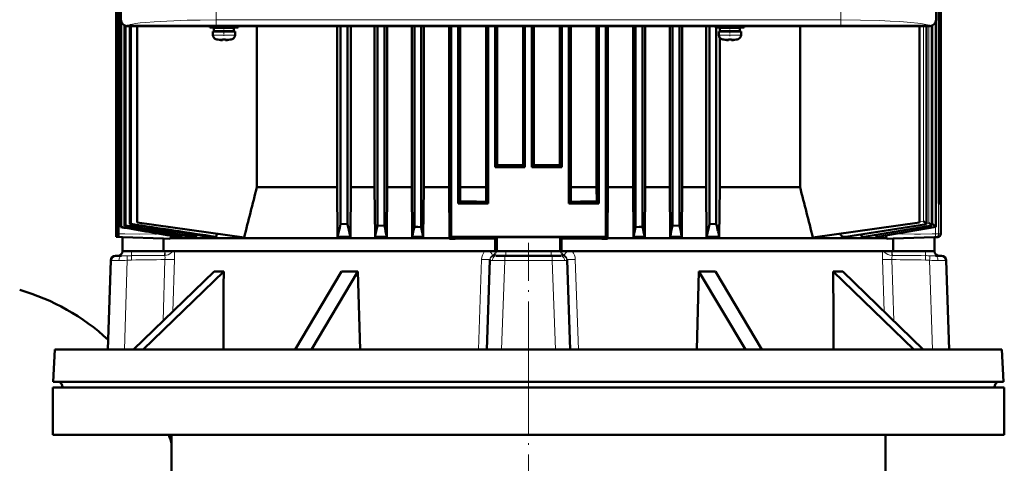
# Model space of a CAD drawing. Extents: x -2073 to 2460, y -1789 to 708.
# Tile 67 of 93: x -14 to 297, y 304 to 444. Entities that reach past the tile are written whole.
import ezdxf

# ---------------------------------------------------------------- set-up
doc = ezdxf.new("R2010")
doc.units = 0
doc.linetypes.add('DASHDOT', pattern=[18.5, 12, -3, 0.5, -3])

msp = doc.modelspace()

# ---------------------------------------------------------------- linework, layer by layer
at = {"color": 7, "lineweight": 50}
for p, q in [((17.17, 385.89), (17.17, 617.24)), ((17.3, 376.39), (17.3, 617.23)), ((275.95, 617.24), (275.95, 385.89)), ((18, 378.49), (18, 496.89)), ((16.76, 495.39), (16.76, 385.89)), ((276.36, 495.39), (276.36, 385.89)), ((16.69, 489.59), (16.69, 397.39)), ((276.42, 489.59), (276.42, 397.39)), ((16.56, 484.13), (16.56, 397.39)), ((16.56, 484.09), (16.56, 375.39)), ((276.56, 484.13), (276.56, 397.39)), ((276.56, 484.09), (276.56, 376.35)), ((18.07, 443.89), (18.07, 451.69)), ((275.07, 451.69), (275.07, 443.89)), ((18.2, 378.56), (18.2, 443.17)), ((19.21, 378.89), (19.21, 442.08)), ((19.49, 378.98), (19.49, 441.97)), ((32.86, 441.89), (20.07, 441.89)), ((273.04, 441.92), (20.09, 441.92)), ((20.87, 379.39), (20.87, 441.89)), ((21.24, 441.89), (21.24, 379.49)), ((23.23, 379.89), (23.23, 441.89)), ((32.87, 441.92), (32.86, 441.89)), ((37.27, 441.89), (32.86, 441.89)), ((37.27, 441.89), (37.26, 441.92)), ((149.86, 441.89), (37.27, 441.89)), ((46.07, 441.89), (46.07, 441.46)), ((50.57, 441.46), (46.07, 441.46)), ((50.57, 441.36), (47.42, 441.36)), ((47.42, 441.36), (47.42, 440.26)), ((48.57, 441.36), (48.57, 441.46)), ((50.57, 441.46), (55.07, 441.46)), ((50.57, 441.36), (53.72, 441.36)), ((52.57, 441.36), (52.57, 441.46)), ((53.72, 441.36), (53.72, 440.26)), ((55.07, 441.46), (55.07, 441.89)), ((60.96, 391.08), (60.96, 441.89)), ((86.27, 441.89), (86.27, 391.08)), ((87.33, 441.89), (87.33, 379.49)), ((89.53, 441.89), (89.53, 379.39)), ((90.52, 441.89), (90.52, 391.08)), ((98.06, 441.89), (98.06, 391.08)), ((98.96, 441.89), (98.96, 378.98)), ((101.16, 441.89), (101.16, 378.89)), ((102, 441.89), (102, 391.08)), ((109.81, 441.89), (109.81, 391.08)), ((110.58, 441.89), (110.58, 378.56)), ((112.78, 441.89), (112.78, 378.49)), ((113.52, 441.89), (113.52, 391.08)), ((121.52, 441.89), (121.52, 391.08)), ((122.21, 441.89), (122.21, 375.39)), ((124.41, 441.89), (124.41, 385.89)), ((125.07, 441.89), (125.07, 391.08)), ((133.2, 441.89), (133.2, 391.08)), ((133.83, 441.89), (133.83, 385.89)), ((136.03, 441.89), (136.03, 397.39)), ((136.65, 441.89), (136.65, 398.01)), ((144.84, 398), (144.84, 441.89)), ((145.46, 441.89), (145.46, 397.39)), ((147.66, 441.89), (147.66, 397.39)), ((148.27, 398), (148.27, 441.89)), ((149.87, 441.92), (149.86, 441.89)), ((154.27, 441.89), (149.86, 441.89)), ((154.27, 441.89), (154.26, 441.92)), ((262.86, 441.89), (154.27, 441.89)), ((156.46, 441.89), (156.46, 398.01)), ((157.08, 441.89), (157.08, 397.39)), ((159.28, 441.89), (159.28, 385.89)), ((159.91, 441.89), (159.91, 391.08)), ((168.04, 441.89), (168.04, 391.08)), ((168.71, 441.89), (168.71, 385.89)), ((170.91, 441.89), (170.91, 375.39)), ((171.59, 441.89), (171.59, 391.08)), ((179.6, 441.89), (179.6, 391.08)), ((180.33, 441.89), (180.33, 378.49)), ((182.53, 441.89), (182.53, 378.56)), ((183.3, 441.89), (183.3, 391.08)), ((191.12, 441.89), (191.12, 391.08)), ((191.96, 441.89), (191.96, 378.89)), ((194.16, 441.89), (194.16, 378.98)), ((195.05, 441.89), (195.05, 391.08)), ((202.6, 441.89), (202.6, 391.08)), ((203.58, 441.89), (203.58, 379.39)), ((205.57, 441.46), (205.57, 441.89)), ((205.57, 441.46), (210.07, 441.46)), ((205.78, 441.46), (205.78, 379.49)), ((206.84, 441.46), (206.84, 440.16)), ((210.07, 441.36), (206.92, 441.36)), ((206.92, 440.26), (206.92, 441.36)), ((208.07, 441.46), (208.07, 441.36)), ((214.57, 441.46), (210.07, 441.46)), ((213.22, 441.36), (210.07, 441.36)), ((212.07, 441.46), (212.07, 441.36)), ((213.22, 440.26), (213.22, 441.36)), ((214.57, 441.89), (214.57, 441.46)), ((232.16, 391.08), (232.16, 441.89)), ((262.87, 441.92), (262.86, 441.89)), ((267.27, 441.89), (262.86, 441.89)), ((267.27, 441.89), (267.26, 441.92)), ((273.07, 441.89), (267.27, 441.89)), ((269.82, 379.89), (269.82, 441.89)), ((272.07, 379.44), (272.07, 441.89)), ((273.77, 378.93), (273.77, 442.02)), ((275.03, 378.52), (275.03, 443.5)), ((47.07, 440.16), (47.07, 439.03)), ((47.07, 440.16), (50.57, 440.16)), ((50.57, 440.26), (47.42, 440.26)), ((48.57, 440.16), (48.57, 440.26)), ((50.57, 440.26), (53.72, 440.26)), ((54.07, 440.16), (50.57, 440.16)), ((52.57, 440.16), (52.57, 440.26)), ((54.07, 439.03), (54.07, 440.16)), ((206.57, 440.16), (210.07, 440.16)), ((206.57, 439.03), (206.57, 440.16)), ((206.84, 438.24), (206.84, 391.08)), ((206.92, 440.26), (210.07, 440.26)), ((208.07, 440.26), (208.07, 440.16)), ((213.22, 440.26), (210.07, 440.26)), ((210.07, 440.16), (213.57, 440.16)), ((212.07, 440.26), (212.07, 440.16)), ((213.57, 440.16), (213.57, 439.03)), ((48.65, 437.63), (48.64, 437.62)), ((50.07, 437.48), (50.07, 437.63)), ((51.07, 437.48), (51.07, 437.63)), ((52.5, 437.62), (52.49, 437.63)), ((208.14, 437.62), (208.15, 437.63)), ((209.57, 437.48), (209.57, 437.63)), ((210.57, 437.48), (210.57, 437.63)), ((211.99, 437.63), (212, 437.62)), ((16.56, 397.39), (16.69, 397.39)), ((16.69, 397.39), (16.56, 397.39)), ((16.56, 397.39), (16.69, 397.39)), ((16.56, 397.39), (16.69, 397.39)), ((136.03, 397.39), (136.65, 398.01)), ((145.46, 397.39), (136.03, 397.39)), ((144.84, 398), (145.46, 397.39)), ((148.27, 398), (147.66, 397.39)), ((157.08, 397.39), (147.66, 397.39)), ((157.08, 397.39), (156.46, 398.01)), ((276.42, 397.39), (276.56, 397.39)), ((276.56, 397.39), (276.42, 397.39)), ((276.42, 397.39), (276.56, 397.39)), ((276.42, 397.39), (276.56, 397.39)), ((60.96, 391.08), (86.27, 391.08)), ((86.27, 391.08), (86.4, 375.4)), ((90.52, 391.08), (90.4, 375.4)), ((90.52, 391.08), (98.06, 391.08)), ((98.06, 391.08), (98.18, 375.4)), ((102, 391.08), (101.89, 375.4)), ((102, 391.08), (109.81, 391.08)), ((109.81, 391.08), (109.92, 375.4)), ((113.52, 391.08), (113.41, 375.4)), ((113.52, 391.08), (121.52, 391.08)), ((121.63, 375.03), (121.52, 391.08)), ((125.07, 391.08), (125.04, 386.52)), ((125.07, 391.08), (133.2, 391.08)), ((133.2, 391.08), (133.23, 386.49)), ((159.91, 391.08), (159.88, 386.49)), ((159.91, 391.08), (168.04, 391.08)), ((168.04, 391.08), (168.07, 386.52)), ((171.48, 375.03), (171.59, 391.08)), ((171.59, 391.08), (179.6, 391.08)), ((179.6, 391.08), (179.7, 375.4)), ((183.3, 391.08), (183.19, 375.4)), ((183.3, 391.08), (191.12, 391.08)), ((191.12, 391.08), (191.23, 375.4)), ((195.05, 391.08), (194.93, 375.4)), ((195.05, 391.08), (202.6, 391.08)), ((202.6, 391.08), (202.71, 375.4)), ((206.84, 391.08), (206.72, 375.4)), ((206.84, 391.08), (232.16, 391.08)), ((16.76, 385.89), (17.17, 385.9)), ((17.17, 385.89), (16.76, 385.89)), ((124.41, 385.89), (125.04, 386.52)), ((124.41, 385.89), (133.83, 385.89)), ((133.83, 385.89), (133.23, 386.49)), ((159.28, 385.89), (159.88, 386.49)), ((168.71, 385.89), (159.28, 385.89)), ((168.71, 385.89), (168.07, 386.52)), ((275.95, 385.9), (276.36, 385.89)), ((275.95, 385.89), (276.36, 385.89)), ((19.49, 378.98), (19.21, 378.89)), ((21.24, 379.49), (20.87, 379.39)), ((56.91, 375.15), (23.23, 379.89)), ((87.33, 379.49), (89.53, 379.39)), ((101.16, 378.89), (98.96, 378.98)), ((194.16, 378.98), (191.96, 378.89)), ((205.78, 379.49), (203.58, 379.39)), ((236.21, 375.16), (269.82, 379.89)), ((246.56, 375.41), (272.07, 379.44)), ((252.35, 375.41), (273.77, 378.93)), ((272.06, 379.44), (272.03, 379.45)), ((272.03, 379.45), (272.03, 379.45)), ((272.06, 379.44), (272.07, 379.44)), ((272.07, 379.44), (272.07, 379.44)), ((273.74, 378.94), (273.73, 378.95)), ((273.75, 378.94), (273.74, 378.94)), ((273.76, 378.93), (273.75, 378.94)), ((273.76, 378.93), (273.77, 378.93)), ((273.77, 378.93), (273.77, 378.93)), ((18.1, 378.52), (18, 378.49)), ((18.2, 378.56), (18.1, 378.52)), ((37.11, 375.4), (37.21, 375.89)), ((41.77, 375.4), (41.9, 376.01)), ((48.28, 376.37), (48.07, 375.4)), ((90.33, 375.73), (90.4, 375.4)), ((110.58, 378.56), (111.68, 378.52)), ((111.68, 378.52), (112.78, 378.49)), ((113.41, 375.4), (112.78, 378.49)), ((179.7, 375.4), (180.33, 378.49)), ((181.43, 378.52), (180.33, 378.49)), ((182.53, 378.56), (181.43, 378.52)), ((202.79, 375.73), (202.71, 375.4)), ((256.66, 375.4), (275.03, 378.52)), ((275.01, 378.53), (275, 378.53)), ((275.02, 378.52), (275.01, 378.53)), ((275.01, 378.53), (275.01, 378.53)), ((275.02, 378.52), (275.03, 378.52)), ((275.02, 378.52), (275.02, 378.52)), ((17.24, 375.39), (16.56, 375.39)), ((16.56, 375.39), (18.56, 375.32)), ((31.55, 374.87), (18.56, 375.32)), ((18.56, 375.32), (18.56, 370.89)), ((31.55, 374.87), (33.48, 374.82)), ((31.55, 370.89), (31.55, 374.87)), ((33.64, 375.03), (53.13, 375.03)), ((36.01, 375.4), (37.11, 375.4)), ((40.14, 375.4), (41.77, 375.4)), ((45.73, 375.4), (48.07, 375.4)), ((53.13, 375.03), (121.63, 375.03)), ((86.4, 375.4), (90.4, 375.4)), ((98.18, 375.4), (101.89, 375.4)), ((109.92, 375.4), (113.41, 375.4)), ((121.63, 374.81), (122.21, 375.39)), ((121.63, 374.81), (121.63, 375.03)), ((170.91, 375.39), (122.21, 375.39)), ((136.1, 374.87), (136.56, 375.32)), ((136.1, 374.87), (136.1, 370.89)), ((136.56, 375.32), (136.56, 370.89)), ((157.01, 374.87), (156.56, 375.32)), ((156.56, 375.32), (156.56, 370.89)), ((157.01, 370.89), (157.01, 374.87)), ((171.48, 374.81), (170.91, 375.39)), ((171.48, 375.03), (259.47, 375.03)), ((171.48, 374.81), (171.48, 375.03)), ((179.7, 375.4), (183.19, 375.4)), ((191.23, 375.4), (194.93, 375.4)), ((202.71, 375.4), (206.72, 375.4)), ((245.87, 375.4), (246.48, 375.4)), ((251.97, 375.4), (252.3, 375.4)), ((252.3, 375.4), (252.35, 375.41)), ((256.46, 375.4), (256.63, 375.4)), ((256.63, 375.4), (256.66, 375.4)), ((261.56, 374.87), (259.63, 374.82)), ((274.56, 375.32), (261.56, 374.87)), ((261.56, 370.89), (261.56, 374.87)), ((275.59, 375.35), (274.56, 375.32)), ((274.56, 375.32), (274.56, 370.89)), ((16.59, 369.39), (16.38, 369.39)), ((18.25, 369.39), (16.59, 369.39)), ((31.55, 370.89), (18.56, 370.89)), ((18.56, 370.89), (18.56, 370.84)), ((31.55, 370.89), (136.1, 370.89)), ((136.1, 370.89), (136.56, 370.89)), ((136.4, 369.39), (139.18, 369.39)), ((136.56, 370.89), (139.45, 370.89)), ((153.93, 369.39), (139.18, 369.39)), ((139.45, 370.89), (153.66, 370.89)), ((153.66, 370.89), (156.56, 370.89)), ((156.71, 369.39), (153.93, 369.39)), ((157.01, 370.89), (156.56, 370.89)), ((157.01, 370.89), (261.56, 370.89)), ((274.56, 370.89), (261.56, 370.89)), ((274.56, 370.89), (274.56, 370.84)), ((274.87, 369.39), (276.52, 369.39)), ((276.73, 369.39), (276.52, 369.39)), ((14.88, 367.94), (13.9, 339.89)), ((133.4, 339.89), (134.39, 368.01)), ((134.39, 368.09), (134.39, 368.24)), ((134.39, 368.09), (134.39, 368.01)), ((158.72, 368.09), (158.72, 368.24)), ((158.72, 368.09), (158.73, 368.01)), ((159.71, 339.89), (158.73, 368.01)), ((278.23, 367.94), (279.21, 339.89)), ((47.47, 364.49), (22.08, 339.89)), ((50.47, 364.49), (25.08, 339.89)), ((72.96, 339.89), (87.62, 364.49)), ((92.81, 364.49), (78.15, 339.89)), ((92.81, 364.49), (92.51, 364.48)), ((92.81, 364.49), (93.49, 339.89)), ((200.3, 364.49), (199.62, 339.89)), ((200.3, 364.49), (214.96, 339.89)), ((205.5, 364.49), (220.15, 339.89)), ((242.64, 364.49), (268.03, 339.89)), ((245.64, 364.49), (271.03, 339.89)), ((-2.71, 339.89), (-3.24, 329.67)), ((-2.71, 339.89), (74.99, 339.89)), ((74.99, 339.89), (295.82, 339.89)), ((295.82, 339.89), (296.36, 329.67)), ((-3.24, 329.67), (74.74, 329.67)), ((74.74, 329.67), (84.89, 329.67)), ((84.89, 329.67), (296.36, 329.67)), ((-3.43, 327.89), (146.57, 327.89)), ((-3.43, 327.89), (-3.43, 312.89)), ((-0.34, 327.89), (-0.34, 327.99)), ((-0.34, 327.89), (76.13, 327.89)), ((76.13, 327.89), (293.45, 327.89)), ((146.57, 327.89), (296.57, 327.89)), ((159.62, 327.89), (159.67, 327.89)), ((293.45, 327.89), (293.46, 327.99)), ((296.57, 327.89), (296.57, 312.89)), ((-3.43, 312.89), (146.57, 312.89)), ((34.07, 312.89), (34.07, 297.89)), ((146.57, 312.89), (296.57, 312.89)), ((259.07, 312.89), (259.07, 297.89))]:
    msp.add_line(p, q, dxfattribs=at)
at = {"color": 7, "lineweight": 18}
for p, q in [((275.87, 376.35), (275.87, 617.23)), ((48.1, 443.82), (48.1, 445.82)), ((245.03, 445.82), (245.03, 443.82)), ((20.17, 442), (20.09, 441.92)), ((245.03, 443.82), (48.1, 443.82)), ((271.06, 380.3), (271.06, 441.89)), ((272.01, 379.46), (272.01, 441.89)), ((272.06, 379.44), (272.06, 441.89)), ((272.77, 379.79), (272.77, 441.89)), ((273.04, 441.92), (272.96, 442)), ((273.73, 378.95), (273.73, 442)), ((273.76, 378.93), (273.76, 442.01)), ((274.04, 379.37), (274.04, 442.14)), ((275, 378.53), (275, 443.38)), ((275.02, 378.52), (275.02, 443.48)), ((50.54, 439.03), (47.07, 439.03)), ((48, 437.79), (50.55, 437.79)), ((50.54, 439.03), (50.57, 439.03)), ((50.55, 437.79), (50.57, 437.79)), ((50.57, 439.03), (54.07, 439.03)), ((50.57, 437.79), (53.14, 437.79)), ((210.07, 439.03), (206.57, 439.03)), ((210.07, 437.79), (207.5, 437.79)), ((210.1, 439.03), (210.07, 439.03)), ((210.09, 437.79), (210.07, 437.79)), ((212.64, 437.79), (210.09, 437.79)), ((213.57, 439.03), (210.1, 439.03)), ((246.48, 375.4), (272.07, 379.44)), ((252.3, 375.4), (273.77, 378.93)), ((269.87, 380.11), (271.06, 380.3)), ((272.07, 379.67), (272.77, 379.79)), ((273.77, 379.33), (274.04, 379.37)), ((256.46, 375.4), (272.5, 378.11)), ((256.63, 375.4), (275.02, 378.52)), ((272.5, 378.11), (273.83, 378.33)), ((273.81, 376.32), (274.91, 376.35)), ((273.83, 378.33), (275.01, 378.53)), ((274.91, 376.35), (274.91, 378.5)), ((275.87, 376.35), (274.91, 376.35)), ((276.56, 376.35), (275.87, 376.35)), ((33.48, 374.82), (17.24, 375.39)), ((259.63, 374.82), (264.47, 374.99)), ((264.47, 374.99), (274.91, 375.35)), ((275.59, 375.35), (274.91, 375.35)), ((21.43, 368.09), (21.41, 369.46)), ((21.45, 370.89), (21.45, 370.84)), ((31.87, 370.84), (21.45, 370.84)), ((31.87, 370.84), (31.95, 370.84)), ((31.95, 370.84), (31.95, 370.89)), ((135.25, 369.55), (135.24, 369.54)), ((135.95, 370.89), (136.09, 370.84)), ((136.09, 370.89), (136.09, 370.84)), ((136.09, 370.84), (136.09, 370.84)), ((136.09, 370.84), (136.46, 370.84)), ((136.46, 370.89), (136.46, 370.84)), ((139.45, 370.89), (139.45, 370.84)), ((139.45, 370.84), (153.66, 370.84)), ((139.45, 370.84), (139.45, 369.39)), ((153.66, 370.89), (153.66, 370.84)), ((153.66, 369.39), (153.66, 370.84)), ((156.66, 370.89), (156.66, 370.84)), ((157.02, 370.84), (156.66, 370.84)), ((157.02, 370.89), (157.02, 370.84)), ((157.02, 370.84), (157.16, 370.89)), ((157.02, 370.84), (157.02, 370.84)), ((157.86, 369.55), (157.87, 369.54)), ((261.16, 370.84), (261.16, 370.89)), ((261.25, 370.84), (261.16, 370.84)), ((261.25, 370.84), (271.66, 370.84)), ((271.66, 370.89), (271.66, 370.84)), ((271.68, 368.09), (271.7, 369.46)), ((14.18, 339.89), (15.1, 367.94)), ((15.1, 367.94), (14.88, 367.94)), ((19.16, 339.89), (20.09, 368.01)), ((21.43, 368.09), (20.09, 368.01)), ((31.37, 348.89), (31.96, 368.24)), ((34.44, 351.86), (34.94, 368.24)), ((131.79, 368.24), (130.82, 339.89)), ((138.08, 339.89), (139.1, 367.94)), ((146.56, 367.94), (139.1, 367.94)), ((154.02, 367.94), (146.56, 367.94)), ((155.03, 339.89), (154.02, 367.94)), ((161.32, 368.24), (162.29, 339.89)), ((258.68, 351.86), (258.18, 368.24)), ((261.74, 348.89), (261.15, 368.24)), ((271.68, 368.09), (273.03, 368.01)), ((273.95, 339.89), (273.03, 368.01)), ((278.94, 339.89), (278.02, 367.94)), ((278.23, 367.94), (278.02, 367.94)), ((-0.34, 327.99), (76.13, 327.99)), ((76.13, 327.99), (86.08, 327.99)), ((86.08, 327.99), (293.46, 327.99))]:
    msp.add_line(p, q, dxfattribs=at)
at = {"color": 7, "linetype": 'DASHDOT', "lineweight": 18}
for p, q in [((48.1, 469.73), (48.1, 441.65)), ((245.03, 469.73), (245.03, 441.66)), ((146.56, 373.54), (146.56, 323.74)), ((146.57, 343.77), (146.57, 153.22))]:
    msp.add_line(p, q, dxfattribs=at)
at = {"color": 7, "linetype": 'DASHDOT', "lineweight": 18, "ltscale": 0.072885}
msp.add_line((50.57, 441.7), (50.57, 438.79), dxfattribs=at)
at = {"color": 7, "linetype": 'DASHDOT', "lineweight": 18, "ltscale": 0.085704}
msp.add_line((210.07, 442.17), (210.07, 438.75), dxfattribs=at)
at = {"color": 7, "linetype": 'DASHDOT', "lineweight": 18, "ltscale": 0.000926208}
msp.add_line((49.57, 437.48), (49.57, 437.45), dxfattribs=at)
at = {"color": 7, "linetype": 'DASHDOT', "lineweight": 18, "ltscale": 0.000743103}
msp.add_line((51.57, 437.45), (51.57, 437.48), dxfattribs=at)
at = {"color": 7, "linetype": 'DASHDOT', "lineweight": 18, "ltscale": 0.000761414}
msp.add_line((209.07, 437.48), (209.07, 437.45), dxfattribs=at)
at = {"color": 7, "linetype": 'DASHDOT', "lineweight": 18, "ltscale": 0.000958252}
msp.add_line((211.07, 437.48), (211.07, 437.45), dxfattribs=at)
at = {"color": 7, "lineweight": 18}
for points in [[(48.1, 443.82), (43.1, 443.79), (38.93, 443.71), (34.74, 443.58), (32.55, 443.49), (28.57, 443.27), (25.98, 443.06), (24.15, 442.88), (22.67, 442.68), (21.7, 442.51), (20.97, 442.35), (20.45, 442.17), (20.17, 442)], [(272.96, 442), (272.67, 442.17), (272.31, 442.3), (271.81, 442.43), (270.73, 442.64), (269.28, 442.84), (267.14, 443.06), (263.61, 443.33), (260.57, 443.49), (257.24, 443.62), (251.25, 443.77), (245.03, 443.82)], [(251.97, 375.4), (267.28, 377.89), (273.74, 378.94)], [(28.81, 376.3), (23.98, 376.24), (19.36, 376.32), (17.3, 376.39)], [(264.47, 376.3), (268.3, 376.25), (270.18, 376.25), (273.81, 376.32)], [(274.91, 375.35), (274.91, 375.36), (274.91, 375.36), (274.91, 375.36), (274.91, 375.37), (274.92, 375.51), (274.91, 376.31), (274.91, 376.35)], [(17.46, 367.96), (17.53, 368.5), (17.6, 368.76), (17.71, 368.98), (17.85, 369.19), (18.02, 369.33), (18.25, 369.39)], [(21.45, 370.84), (19.54, 370.82), (18.59, 370.83), (18.56, 370.83), (18.56, 370.83), (18.56, 370.84), (18.56, 370.84)], [(31.96, 368.24), (31.98, 368.95), (31.94, 369.24), (31.84, 369.54)], [(31.95, 370.84), (31.99, 369.9), (32, 369.55)], [(34.51, 370.89), (34.07, 370.41), (33.5, 370.01), (32.95, 369.76), (32.48, 369.62), (32, 369.55)], [(134.29, 370.89), (134.71, 370.42), (135.03, 370), (135.23, 369.65), (135.25, 369.57), (135.25, 369.55)], [(135.13, 367.96), (135.21, 368.4), (135.4, 368.81), (135.68, 369.12), (136.03, 369.32), (136.4, 369.39)], [(136.4, 369.39), (135.77, 369.4), (135.59, 369.42)], [(139.45, 370.84), (137.52, 370.82), (136.51, 370.83), (136.47, 370.83), (136.46, 370.84)], [(156.66, 370.84), (156.65, 370.83), (156.6, 370.83), (156.3, 370.82), (153.71, 370.84), (153.66, 370.84)], [(157.52, 369.42), (157.34, 369.4), (156.71, 369.39)], [(157.98, 367.96), (157.91, 368.4), (157.72, 368.81), (157.44, 369.12), (157.08, 369.32), (156.71, 369.39)], [(157.86, 369.55), (157.86, 369.56), (157.87, 369.6), (157.96, 369.81), (158.31, 370.31), (158.83, 370.89)], [(258.6, 370.89), (258.94, 370.5), (259.37, 370.16), (259.87, 369.88), (260.47, 369.66), (261.11, 369.55)], [(261.11, 369.55), (261.14, 370.35), (261.16, 370.84)], [(261.15, 368.24), (261.13, 368.95), (261.17, 369.24), (261.27, 369.54)], [(274.56, 370.84), (274.56, 370.83), (274.56, 370.83), (274.55, 370.83), (274.51, 370.83), (274.15, 370.82), (271.66, 370.84)], [(275.66, 367.96), (275.59, 368.5), (275.51, 368.76), (275.41, 368.98), (275.26, 369.19), (275.09, 369.33), (274.87, 369.39)], [(17.46, 367.96), (15.54, 367.96), (15.17, 367.95), (15.1, 367.94)], [(134.39, 368.24), (134.39, 368.24), (134.39, 368.24), (134.39, 368.23), (134.37, 368.23), (134.22, 368.21), (133.25, 368.21), (131.79, 368.24)], [(135.13, 367.96), (134.5, 367.97), (134.42, 367.99), (134.4, 367.99), (134.39, 368), (134.39, 368), (134.39, 368.01)], [(158.73, 368.01), (158.72, 368), (158.72, 368), (158.7, 367.99), (158.65, 367.98), (158.46, 367.96), (157.98, 367.96)], [(158.72, 368.24), (158.72, 368.24), (158.72, 368.24), (158.73, 368.23), (158.74, 368.23), (158.89, 368.21), (159.87, 368.21), (161.32, 368.24)], [(275.66, 367.96), (277.57, 367.96), (277.94, 367.95), (278.02, 367.94)]]:
    msp.add_lwpolyline(points, dxfattribs=at)
at = {"color": 7, "lineweight": 50}
for points in [[(49.57, 437.48), (49.9, 437.46), (50.02, 437.46), (50.05, 437.47), (50.06, 437.47), (50.07, 437.48), (50.07, 437.48), (50.07, 437.48)], [(51.12, 437.46), (51.09, 437.47), (51.08, 437.47), (51.07, 437.48), (51.07, 437.48)], [(51.57, 437.48), (51.38, 437.46), (51.14, 437.46), (51.09, 437.47), (51.08, 437.47), (51.07, 437.48), (51.07, 437.48), (51.07, 437.48)], [(209.07, 437.48), (209.26, 437.46), (209.5, 437.46), (209.55, 437.47), (209.56, 437.47), (209.57, 437.48), (209.57, 437.48), (209.57, 437.48)], [(210.62, 437.46), (210.58, 437.47), (210.57, 437.47), (210.57, 437.48), (210.57, 437.48), (210.57, 437.48)], [(211.07, 437.48), (210.74, 437.46), (210.62, 437.46), (210.59, 437.47), (210.58, 437.47), (210.57, 437.48), (210.57, 437.48), (210.57, 437.48)], [(272.01, 379.46), (271.66, 379.78), (271.06, 380.3)], [(273.73, 378.95), (273.58, 379.09), (272.77, 379.79)], [(275, 378.53), (274.97, 378.56), (274.85, 378.67), (274.04, 379.37)], [(17.3, 376.39), (17.27, 375.57), (17.25, 375.42), (17.24, 375.39), (17.24, 375.39), (17.24, 375.39)], [(33.92, 375.76), (33.78, 375.35), (33.64, 375.03)], [(244.86, 376.38), (245.06, 375.98), (245.32, 375.66), (245.6, 375.47), (245.87, 375.4)], [(251.25, 376.14), (251.48, 375.73), (251.62, 375.58), (251.76, 375.47), (251.97, 375.4)], [(255.96, 376), (256.09, 375.74), (256.23, 375.54), (256.37, 375.43), (256.46, 375.4)], [(259.18, 375.83), (259.32, 375.38), (259.47, 375.03)], [(33.64, 375.03), (33.57, 374.89), (33.53, 374.84), (33.5, 374.82), (33.48, 374.82)], [(259.47, 375.03), (259.54, 374.89), (259.58, 374.84), (259.62, 374.82), (259.63, 374.82)]]:
    msp.add_lwpolyline(points, dxfattribs=at)
for centre, radius, start, end in [((20.07, 443.89), 2, 180.0019, 269.9981), ((48.37, 439.03), 1.3, 180, 253.3985), ((50.57, 446.41), 9, 253.3985, 257.6222), ((50.57, 446.41), 9, 282.3778, 286.6016), ((52.77, 439.03), 1.3, 286.6016, 360), ((207.87, 439.03), 1.3, 180, 253.3985), ((210.07, 446.41), 9, 253.3985, 257.6222), ((210.07, 446.41), 9, 282.3778, 286.6016), ((212.27, 439.03), 1.3, 286.6016, 360), ((50.57, 446.41), 8.99, 257.6503, 263.6107), ((50.57, 446.41), 8.99, 257.6503, 263.6107), ((50.03, 441.49), 4.04, 263.5178, 266.839), ((50.57, 447.52), 9.9, 267.1058, 272.8956), ((50.57, 447.52), 9.9, 267.106, 272.8938), ((51.15, 441.04), 3.58, 272.1824, 275.7457), ((50.57, 446.41), 8.99, 276.3893, 282.3497), ((50.57, 446.41), 8.99, 276.3897, 282.3492), ((210.07, 446.41), 8.99, 257.6508, 263.6103), ((210.07, 446.41), 8.99, 257.6503, 263.6107), ((209.51, 441.26), 3.8, 263.4171, 267.729), ((210.07, 447.52), 9.9, 267.106, 272.8938), ((210.07, 447.52), 9.9, 267.1058, 272.8956), ((210.61, 441.49), 4.04, 273.1617, 276.4821), ((210.07, 446.41), 8.99, 276.3893, 282.3497), ((210.07, 446.41), 8.99, 276.3893, 282.3497), ((146.54, 4836.43), 4438.43, 269.87235, 269.97808), ((146.57, 4836.43), 4438.43, 270.02192, 270.12765), ((3050.59, -376.86), 3086.69, 165.59384, 165.89894), ((-2757.97, -376.96), 3087.2, 14.10072, 14.40558), ((146.15, 4702.83), 4316.36, 269.7198, 269.82852), ((146.97, 4702.83), 4316.36, 270.17148, 270.2802), ((1159, 7151.62), 6867.97, 260.447179, 260.62417), ((705.86, 4584.68), 4261.34, 260.73112, 261.03455), ((709.79, 4595.32), 4271.85, 260.71946, 261.05714), ((476.4, 3273.86), 2929.94, 261.063, 261.59366), ((-269.92, 458.98), 365.99, 347.0622, 347.456), ((613.47, 491.36), 535.77, 192.0631, 192.4631), ((-409.43, 487.73), 519.89, 347.5225, 347.9258), ((1013.93, 568.27), 932.22, 191.72154, 191.94059), ((-720.51, 568.21), 931.9, 348.05932, 348.27844), ((702.63, 487.74), 519.97, 192.0742, 192.4774), ((-320.32, 491.35), 535.73, 347.5368, 347.9369), ((558.87, 458.04), 361.72, 192.5416, 192.9401), ((272.05, 379.49), 0.048, 221.5382, 251.5721), ((2245.46, 13316.87), 13128.72, 260.231775, 260.311518), ((1161.37, 7173.7), 6890.63, 260.450293, 260.609765), ((-159.62, 433.68), 252.83, 346.6729, 347.0537), ((-806.81, 568.97), 936.94, 348.07727, 348.2744), ((1099.93, 568.97), 936.95, 191.72553, 191.92268), ((451.12, 433.3), 251.17, 192.945, 193.3282), ((275.56, 376.35), 1, 272.0387, 359.9594), ((146.16, -4087.41), 4462.29, 90.12915, 90.31498), ((146.56, 11963.29), 11587.98, 269.950554, 270.049441), ((146.95, -4086.89), 4461.77, 89.68502, 89.87087), ((246.48, 375.88), 0.474, 269.9632, 278.7787), ((16.38, 367.89), 1.5, 90, 178), ((17.06, 370.89), 1.5, 270, 358), ((276.06, 370.89), 1.5, 182, 270), ((276.73, 367.89), 1.5, 2, 90), ((48.96, 397.06), 32.61, 267.3785, 272.6521), ((51125.07, 181.32), 51074.92, 179.794512, 179.82212), ((90.21, 461.99), 97.54, 268.4778, 271.3547), ((202.9, 462.26), 97.8, 268.4748, 271.5193), ((244.15, 397.06), 32.61, 267.3479, 272.6215), ((-50831.95, 181.32), 51074.92, 0.177886, 0.205482), ((-33.43, 291.48), 70, 47.3283, 73.7398), ((-2.34, 327.89), 2, 3, 63.135), ((295.45, 327.89), 2, 116.8691, 177), ((-33.43, 291.48), 70, 15.3598, 17.8091)]:
    msp.add_arc(centre, radius, start, end, dxfattribs=at)
at = {"color": 7, "lineweight": 18}
for centre, radius, start, end in [((-1333.42, 10616.8), 10362.47, 278.823372, 278.912705), ((31.64, 155.98), 220.34, 90.2512, 90.7372), ((31.64, 156), 220.31, 90.2512, 90.7372), ((-25.79, 2190.02), 1834.84, 278.5145, 278.83649), ((261.5, 173.45), 202.87, 89.1609, 89.8392), ((274.87, 376.35), 1, 272.1055, 0.013), ((18.28, 410.46), 41.07, 269.9456, 272.3446), ((21.72, 332.33), 37.13, 90.4675, 92.7021), ((-178.39, 351.7), 199.15, 4.697, 5.105), ((-0.14, 4135.09), 3765.68, 270.32794, 270.48657), ((31.72, 372.68), 3.14, 272.1367, 275.0707), ((31.82, 379.74), 8.9, 270.8572, 276.1278), ((4.87, 369.25), 30.09, 358.0709, 3.1183), ((136.36, 368.09), 4.57, 142.2441, 178.137), ((135.89, 368.19), 1.49, 115.5121, 178.089), ((135.89, 368.04), 1.5, 108.0677, 177.9855), ((135.88, 367.96), 1.5, 101.2636, 177.8996), ((135.86, 370.78), 1.39, 243.5503, 251.548), ((134.59, 370.9), 1.5, 296.0616, 357.8337), ((136.22, 372.45), 3.1, 255.0583, 258.2168), ((158.52, 370.9), 1.5, 182.1663, 243.9383), ((156.89, 372.46), 3.1, 281.7864, 284.9382), ((157.23, 367.96), 1.5, 2.1004, 78.7364), ((157.25, 370.78), 1.39, 288.4565, 296.446), ((157.22, 368.04), 1.5, 2.0144, 71.9323), ((157.23, 368.19), 1.49, 1.9111, 64.4878), ((156.72, 368.08), 4.61, 2.022, 37.5956), ((288.25, 369.25), 30.09, 176.8817, 181.9291), ((261.3, 379.71), 8.88, 263.8633, 269.1514), ((261.39, 372.68), 3.14, 264.9293, 267.8632), ((293.22, 4132.22), 3762.82, 269.51363, 269.67239), ((271.4, 332.32), 37.15, 87.2983, 89.532), ((471.52, 351.7), 199.16, 174.895, 175.303), ((274.83, 410.46), 41.07, 267.6553, 270.0545), ((17.81, 418.71), 50.75, 269.6005, 272.5686), ((-0.08, 2250.69), 1882.72, 270.65472, 270.97538), ((135.64, 66.58), 301.38, 89.3419, 90.0963), ((157.48, 66.58), 301.38, 89.9037, 90.6581), ((293.22, 2252.07), 1884.11, 269.02474, 269.34518), ((275.3, 418.7), 50.74, 267.4313, 270.3997)]:
    msp.add_arc(centre, radius, start, end, dxfattribs=at)
at = {"color": 7, "lineweight": 50}
for centre, major_axis, ratio, start_param, end_param in [((20.1, 443.92), (1.42, 1.42), 0.995146, 2.358627, 3.924558), ((273.03, 443.92), (1.42, -1.42), 0.995146, 5.50022, 7.06615), ((273.07, 443.89), (1.41, 1.41), 0.999973, 3.927005, 5.497773)]:
    msp.add_ellipse(centre, major_axis=major_axis, ratio=ratio, start_param=start_param, end_param=end_param, dxfattribs=at)
at = {"color": 7, "lineweight": 18}
for centre, major_axis, ratio, start_param, end_param in [((20.17, 443.99), (-1.41, 1.41), 0.995146, 0.787831, 2.353761), ((272.96, 443.99), (-1.41, -1.41), 0.995146, 0.787831, 2.353761), ((16.59, 367.89), (0, 1.5), 0.998394, 0, 1.53589), ((21.4, 370.89), (0, 1.5), 0.034899, 3.456952, 4.677482), ((31.82, 370.89), (0, 1.5), 0.034899, 3.589681, 4.677482), ((134.59, 370.89), (0, -1.5), 0.999391, 0.448089, 1.53589), ((134.96, 370.89), (0, -1.5), 0.999391, 0.315358, 1.53589), ((139.18, 367.89), (0, 1.5), 0.056647, 0, 1.53589), ((153.93, 367.89), (0, 1.5), 0.056647, 4.747296, 6.283185), ((158.16, 370.89), (0, 1.5), 0.999391, 1.605703, 2.826233), ((158.52, 370.89), (0, 1.5), 0.999391, 1.605704, 2.693504), ((261.3, 370.89), (0, -1.5), 0.0349, 4.747296, 5.835096), ((271.72, 370.89), (0, -1.5), 0.0349, 4.747296, 5.967827), ((276.52, 367.89), (0, 1.5), 0.998394, 4.747296, 6.283185), ((31.96, 368.34), (3, -0.09), 0.034883, 4.713473, 6.151646), ((261.15, 368.34), (3, 0.09), 0.034883, 3.273131, 4.711304)]:
    msp.add_ellipse(centre, major_axis=major_axis, ratio=ratio, start_param=start_param, end_param=end_param, dxfattribs=at)

doc.saveas('drawing.dxf')
